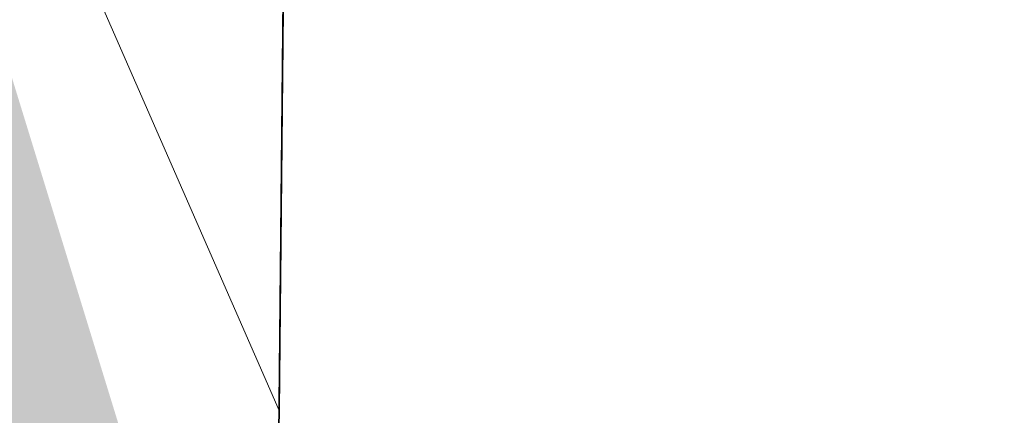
# Model space of a CAD drawing. Extents: x 100296 to 107772, y 404875 to 408930.
# Tile 24 of 98: x 101039 to 101063, y 407460 to 407469. Entities that reach past the tile are written whole.
import ezdxf

# ---------------------------------------------------------------- set-up
doc = ezdxf.new("R2010")
doc.units = 0
doc.layers.add('b-we-gw-taludarcering_lang-g', color=2, linetype='Continuous', lineweight=18)
doc.layers.add('n-we-gw-grondwerk-g', color=2, linetype='Continuous', lineweight=35)
doc.layers.add('TDNL----_bossages', color=71, linetype='Continuous')
doc.layers.add('TDNL----_plangrens', color=4, linetype='ENV-L14')
doc.linetypes.add('ENV-L14', pattern='A,12.5,-1.25,[144,env-shp.shx,S=0.125,R=0,X=0,Y=0.75],-1.25', length=15)

msp = doc.modelspace()

# ---------------------------------------------------------------- hatches: boundary and pattern name
at = {"layer": 'TDNL----_bossages'}
h = msp.add_hatch(dxfattribs=at)
h.set_pattern_fill('ENV-A30', color=256)
h.set_pattern_definition([(45, (0, 0), (-0.6222539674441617, 0.6222539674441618), []), (45, (0, 3.1112698), (-3.111269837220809, 3.11126983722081), [1, -0.6]), (17, (0, 0), (0.5157491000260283, 1.596552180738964), [0, -1.632, -0.924, 0, -1.344]), (48, (0, 0), (-0.3683115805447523, 1.623436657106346), [0, -1.616, 0, -1.648, 0, -1.328]), (71, (0, 0), (-0.9582315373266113, 1.345261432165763), [0, -1.6, 0, -0.9599999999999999, -1.316])])
edge = h.paths.add_edge_path()
edge.add_line((100814.2841069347, 407474.542256), (100818.2603855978, 407474.4694560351))
edge.add_line((100818.2603855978, 407474.4694560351), (100823.2595439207, 407474.3777169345))
edge.add_line((100823.2595439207, 407474.3777169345), (100828.2587022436, 407474.2859778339))
edge.add_line((100828.2587022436, 407474.2859778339), (100833.2578605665, 407474.1942387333))
edge.add_line((100833.2578605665, 407474.1942387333), (100838.2570188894, 407474.1024996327))
edge.add_line((100838.2570188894, 407474.1024996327), (100843.2561772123, 407474.0107605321))
edge.add_line((100843.2561772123, 407474.0107605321), (100848.2553355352, 407473.9190214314))
edge.add_line((100848.2553355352, 407473.9190214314), (100853.2544938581, 407473.8272823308))
edge.add_line((100853.2544938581, 407473.8272823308), (100858.253652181, 407473.7355432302))
edge.add_line((100858.253652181, 407473.7355432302), (100863.2528105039, 407473.6438041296))
edge.add_line((100863.2528105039, 407473.6438041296), (100868.2519688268, 407473.552065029))
edge.add_line((100868.2519688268, 407473.552065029), (100873.2511271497, 407473.4603259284))
edge.add_line((100873.2511271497, 407473.4603259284), (100878.2502854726, 407473.3685868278))
edge.add_line((100878.2502854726, 407473.3685868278), (100883.2494437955, 407473.2768477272))
edge.add_line((100883.2494437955, 407473.2768477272), (100888.2486021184, 407473.1851086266))
edge.add_line((100888.2486021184, 407473.1851086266), (100893.2477604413, 407473.0933695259))
edge.add_line((100893.2477604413, 407473.0933695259), (100898.2469187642, 407473.0016304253))
edge.add_line((100898.2469187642, 407473.0016304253), (100903.2460770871, 407472.9098913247))
edge.add_line((100903.2460770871, 407472.9098913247), (100908.24523541, 407472.8181522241))
edge.add_line((100908.24523541, 407472.8181522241), (100913.2443937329, 407472.7264131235))
edge.add_line((100913.2443937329, 407472.7264131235), (100918.2435520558, 407472.6346740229))
edge.add_line((100918.2435520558, 407472.6346740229), (100923.2427103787, 407472.5429349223))
edge.add_line((100923.2427103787, 407472.5429349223), (100928.2418687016, 407472.4511958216))
edge.add_line((100928.2418687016, 407472.4511958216), (100933.2410270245, 407472.3594567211))
edge.add_line((100933.2410270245, 407472.3594567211), (100938.2401853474, 407472.2677176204))
edge.add_line((100938.2401853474, 407472.2677176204), (100943.2393436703, 407472.1759785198))
edge.add_line((100943.2393436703, 407472.1759785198), (100948.2385019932, 407472.0842394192))
edge.add_line((100948.2385019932, 407472.0842394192), (100953.2376603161, 407471.9925003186))
edge.add_line((100953.2376603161, 407471.9925003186), (100958.236818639, 407471.900761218))
edge.add_line((100958.236818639, 407471.900761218), (100963.2359769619, 407471.8090221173))
edge.add_line((100963.2359769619, 407471.8090221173), (100968.2351352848, 407471.7172830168))
edge.add_line((100968.2351352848, 407471.7172830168), (100973.2342936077, 407471.6255439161))
edge.add_line((100973.2342936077, 407471.6255439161), (100978.2334519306, 407471.5338048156))
edge.add_line((100978.2334519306, 407471.5338048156), (100983.2326102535, 407471.4420657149))
edge.add_line((100983.2326102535, 407471.4420657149), (100988.2317685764, 407471.3503266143))
edge.add_line((100988.2317685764, 407471.3503266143), (100993.2309268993, 407471.2585875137))
edge.add_line((100993.2309268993, 407471.2585875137), (100998.2300852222, 407471.1668484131))
edge.add_line((100998.2300852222, 407471.1668484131), (101003.2292435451, 407471.0751093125))
edge.add_line((101003.2292435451, 407471.0751093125), (101008.228401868, 407470.9833702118))
edge.add_line((101008.228401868, 407470.9833702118), (101013.2275601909, 407470.8916311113))
edge.add_line((101013.2275601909, 407470.8916311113), (101018.2267185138, 407470.7998920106))
edge.add_line((101018.2267185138, 407470.7998920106), (101023.2258768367, 407470.7081529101))
edge.add_line((101023.2258768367, 407470.7081529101), (101028.2250351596, 407470.6164138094))
edge.add_line((101028.2250351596, 407470.6164138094), (101033.2241934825, 407470.5246747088))
edge.add_line((101033.2241934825, 407470.5246747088), (101038.4073188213, 407470.4295596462))
edge.add_line((101038.4073188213, 407470.4295596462), (101042.4545365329, 407457.2704650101))
edge.add_line((101042.4545365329, 407457.2704650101), (101038.158346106, 407448.0447761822))
edge.add_arc((101030.6261116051, 407459.845854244), 13.99999999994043, 261.6979283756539, 302.5487322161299, ccw=False)
edge.add_line((101028.604623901, 407445.9925662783), (101022.916960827, 407446.8225166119))
edge.add_line((101022.916960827, 407446.8225166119), (101017.9215698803, 407447.5841196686))
edge.add_line((101017.9215698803, 407447.5841196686), (101012.915257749, 407448.2269245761))
edge.add_line((101012.915257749, 407448.2269245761), (101007.9225048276, 407448.8115444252))
edge.add_line((101007.9225048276, 407448.8115444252), (101002.9550720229, 407449.4225967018))
edge.add_line((101002.9550720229, 407449.4225967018), (100997.9949836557, 407450.2290757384))
edge.add_line((100997.9949836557, 407450.2290757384), (100993.0186211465, 407451.1080393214))
edge.add_line((100993.0186211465, 407451.1080393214), (100988.0365406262, 407452.0047766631))
edge.add_line((100988.0365406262, 407452.0047766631), (100983.0516477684, 407452.909269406))
edge.add_line((100983.0516477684, 407452.909269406), (100978.0644226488, 407453.8001614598))
edge.add_line((100978.0644226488, 407453.8001614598), (100973.0683087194, 407454.6781685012))
edge.add_line((100973.0683087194, 407454.6781685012), (100968.0419648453, 407455.4570016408))
edge.add_line((100968.0419648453, 407455.4570016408), (100963.0151347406, 407455.9292481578))
edge.add_line((100963.0151347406, 407455.9292481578), (100958.0158703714, 407456.3514434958))
edge.add_line((100958.0158703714, 407456.3514434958), (100953.0433489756, 407456.7566282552))
edge.add_line((100953.0433489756, 407456.7566282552), (100948.0917009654, 407457.3843104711))
edge.add_line((100948.0917009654, 407457.3843104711), (100943.1213865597, 407458.1714938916))
edge.add_line((100943.1213865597, 407458.1714938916), (100938.1422486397, 407458.9638658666))
edge.add_line((100938.1422486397, 407458.9638658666), (100933.1629780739, 407459.8302790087))
edge.add_line((100933.1629780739, 407459.8302790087), (100928.1624797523, 407460.6850052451))
edge.add_line((100928.1624797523, 407460.6850052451), (100923.1496625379, 407461.397814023))
edge.add_line((100923.1496625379, 407461.397814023), (100918.1435871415, 407461.9954023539))
edge.add_line((100918.1435871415, 407461.9954023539), (100913.1430727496, 407462.5410732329))
edge.add_line((100913.1430727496, 407462.5410732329), (100908.1452286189, 407463.0393110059))
edge.add_line((100908.1452286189, 407463.0393110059), (100903.1502565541, 407463.5221405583))
edge.add_line((100903.1502565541, 407463.5221405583), (100898.1550054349, 407463.9898760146))
edge.add_line((100898.1550054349, 407463.9898760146), (100893.1609116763, 407464.4423872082))
edge.add_line((100893.1609116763, 407464.4423872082), (100888.1931286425, 407464.8922185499))
edge.add_line((100888.1931286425, 407464.8922185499), (100883.2174254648, 407465.5935130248))
edge.add_line((100883.2174254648, 407465.5935130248), (100878.236239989, 407466.1689466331))
edge.add_line((100878.236239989, 407466.1689466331), (100873.2682010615, 407466.9619794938))
edge.add_line((100873.2682010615, 407466.9619794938), (100868.2454018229, 407467.7306549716))
edge.add_line((100868.2454018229, 407467.7306549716), (100863.217886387, 407468.1618305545))
edge.add_line((100863.217886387, 407468.1618305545), (100858.2216495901, 407468.5752916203))
edge.add_line((100858.2216495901, 407468.5752916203), (100853.225135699, 407468.9737444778))
edge.add_line((100853.225135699, 407468.9737444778), (100848.2344699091, 407469.3567190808))
edge.add_line((100848.2344699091, 407469.3567190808), (100843.2537452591, 407469.785536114))
edge.add_line((100843.2537452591, 407469.785536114), (100838.2683093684, 407470.2914669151))
edge.add_line((100838.2683093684, 407470.2914669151), (100833.273533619, 407470.7833677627))
edge.add_line((100833.273533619, 407470.7833677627), (100828.2778988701, 407471.260374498))
edge.add_line((100828.2778988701, 407471.260374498), (100823.2764284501, 407471.7170403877))
edge.add_line((100823.2764284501, 407471.7170403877), (100818.2694157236, 407472.1040189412))
edge.add_line((100818.2694157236, 407472.1040189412), (100814.2841069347, 407472.542256))
edge.add_arc((100814.2841069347, 407473.542256), 1, 87.90222711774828, 270.00000000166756, ccw=False)

# ---------------------------------------------------------------- linework, layer by layer
at = {"layer": 'b-we-gw-taludarcering_lang-g', "flags": 128}
msp.add_lwpolyline([(101040.5157212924, 407471.381035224), (101045.6253796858, 407459.6976751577)], dxfattribs=at)
at = {"layer": 'n-we-gw-grondwerk-g'}
msp.add_lwpolyline([(101012.793427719, 407447.2343579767), (101017.7825140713, 407446.59376484), (101022.7694035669, 407445.8334579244), (101028.4602319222, 407445.0030457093, 0.4543361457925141), (101045.6253796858, 407459.6976751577), (101046.017343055, 407499.3737441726, 0.4629243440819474), (101028.7242560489, 407514.3454988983), (101024.0132843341, 407513.6165171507), (101018.9982014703, 407512.8404768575), (101013.9918171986, 407512.5384507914), (101008.9848418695, 407512.2042161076)], format="xyb", dxfattribs=at)
at = {"layer": 'TDNL----_plangrens', "flags": 128}
msp.add_lwpolyline([(100739.2868531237, 407413.0773053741, -0.1432469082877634), (100723.7505059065, 407449.3200165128, -0.2568120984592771), (100723.9835513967, 407450.242528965), (100744.9920477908, 407466.2935291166, -0.1251981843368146), (100746.6634251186, 407466.9877947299), (100748.1899174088, 407467.1455317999, -0.01662278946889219), (100754.0056960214, 407467.4961851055), (100782.8030322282, 407465.5632297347), (100787.8641580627, 407465.3278006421), (100792.8370493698, 407465.0799898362), (100797.811689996, 407464.8174513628), (100802.7858689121, 407464.5411216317), (100807.7589475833, 407464.2499274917), (100812.7317610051, 407463.9438225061), (100817.6680972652, 407463.6251443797), (100822.5624550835, 407463.2468726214), (100827.4874784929, 407462.7971868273), (100832.4530212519, 407462.323053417), (100837.4226759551, 407461.8336265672), (100842.4600490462, 407461.3224250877), (100847.5447173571, 407460.8846589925), (100852.5621043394, 407460.4996338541), (100857.533290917, 407460.1032007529), (100862.5042160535, 407459.6918343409), (100867.2382117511, 407459.2858319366), (100871.9553312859, 407458.5639368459), (100877.078042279, 407457.7462141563), (100882.1363853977, 407457.1618671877), (100887.2161081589, 407456.4459117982), (100892.3942575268, 407455.9770318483), (100897.3752654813, 407455.5257063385), (100902.3451225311, 407455.0603486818), (100907.3147194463, 407454.5799719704), (100912.2604228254, 407454.086932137), (100917.178769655, 407453.5502276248), (100922.0474471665, 407452.9690408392), (100926.8478419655, 407452.2864379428), (100931.7183452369, 407451.4539315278), (100936.7456725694, 407450.5791563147), (100941.7869863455, 407449.776890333), (100946.8921338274, 407448.9683506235), (100952.1632787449, 407448.3001682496), (100957.3130568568, 407447.8805397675), (100962.2599555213, 407447.4627667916), (100966.9927298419, 407447.0181454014), (100971.6817808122, 407446.291575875), (100976.5814389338, 407445.4305197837), (100981.545518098, 407444.5437624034), (100986.5249101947, 407443.6402677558), (100991.5265217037, 407442.7400149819), (100992.3333587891, 407435.38393353), (101010.6455710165, 407439.3630608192), (101044.608, 407446.751), (101045.548, 407451.865), (101045.7354354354, 407470.8379496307), (101152.2257843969, 407468.5625046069), (101153.7960364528, 407444.8260170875, -0.02213634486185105), (101223.7604701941, 407453.4844729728, -0.0320152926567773), (101250.5344253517, 407454.5246229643), (101283.1644786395, 407454.7245967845), (101303.2885377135, 407454.8723369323), (101377.7011879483, 407457.6710294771), (101383.5089184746, 407454.8009643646), (101393.9781071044, 407453.974314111, 0.01091316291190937), (101394.4342178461, 407453.9295895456), (101414.3606890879, 407452.4138897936), (101422.6562773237, 407452.0257574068), (101432.620022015, 407451.5395023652), (101442.5110057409, 407451.0191673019), (101452.4179969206, 407450.3344773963), (101462.4607899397, 407449.6344693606), (101472.5223603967, 407449.0541699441), (101482.5245291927, 407448.4987364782), (101492.4849881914, 407447.9379462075), (101497.4547572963, 407447.6349291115), (101502.4503100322, 407447.3324351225), (101507.4178843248, 407447.0408123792), (101512.3472164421, 407446.7396753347), (101517.2551360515, 407446.423848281), (101522.1406321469, 407446.0899934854), (101527.001880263, 407445.7337952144), (101531.8384783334, 407445.3509116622), (101536.6499650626, 407444.937429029), (101541.4354322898, 407444.4895336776), (101546.1914001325, 407444.003742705), (101550.8870594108, 407443.4773872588), (101555.4986560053, 407442.8825057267), (101560.0952950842, 407442.1788330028), (101564.7255050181, 407441.3903345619), (101569.3554112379, 407440.5346323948), (101573.9628026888, 407439.6157972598), (101578.5586664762, 407438.6239808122), (101583.1819581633, 407437.5629141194), (101587.7868530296, 407436.4731342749), (101592.3199716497, 407435.3317581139), (101596.555412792, 407434.1846924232), (101627.1282734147, 407423.6446025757), (101632.4705592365, 407440.4841093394), (101650.339, 407434.411), (101666.6740270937, 407429.3078135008), (101657.6655, 407400.472), (101662.6088926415, 407398.9277443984), (101669.2436173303, 407419.5996078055, -0.4160609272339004), (101672.4015920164, 407421.213914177), (101686.8188945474, 407416.5001712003), (101691.4771224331, 407415.0073440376), (101696.1218678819, 407413.5198355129), (101700.7739103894, 407412.0309332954), (101705.4212743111, 407410.5441240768), (101710.0094546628, 407409.0586213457), (101714.5277926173, 407407.5101889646), (101719.0321050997, 407405.8844818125), (101723.522608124, 407404.1914698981), (101728.0310462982, 407402.4187230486), (101732.5468123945, 407400.6291159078), (101737.000462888, 407398.7995685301), (101741.4224732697, 407396.9056480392), (101745.8116049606, 407394.9519059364), (101750.1403689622, 407392.9356199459), (101754.441560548, 407390.8150480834), (101758.8122705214, 407388.5970964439), (101765.2851688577, 407385.3567358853), (101767.3039443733, 407384.3087319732, -0.3046151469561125), (101772.6553310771, 407374.5268600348, -0.000684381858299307), (101772.6576419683, 407374.5116243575, 0.06840167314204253), (101773.463728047, 407363.7446950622, -0.1929248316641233), (101772.2061085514, 407356.4116812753), (101761.3632122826, 407339.3168412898), (101767.9374814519, 407334.7351309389), (101793.5700687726, 407316.4915473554), (101804.7799126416, 407330.0685015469, -0.2278404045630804), (101810.7541325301, 407332.624157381, 0.0513531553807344), (101821.4791772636, 407333.2555937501, -0.1888825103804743), (101826.8280306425, 407332.1046559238), (101836.3172867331, 407325.8153332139, -0.0242377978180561), (101846.0771515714, 407317.5519636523), (101847.5256161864, 407316.0002340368), (101850.7438391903, 407312.4602044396), (101853.9160644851, 407308.8804043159), (101857.0392437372, 407305.2631292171), (101860.1122137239, 407301.6076019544), (101862.9283071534, 407298.166473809), (101916.7725156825, 407216.9823138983), (101968.2095316, 407134.085549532), (101972.0680222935, 407127.4044557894), (101996.3016819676, 407098.1006054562), (102005.3636419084, 407086.7923990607), (102008.4455566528, 407082.8770219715), (102011.5312600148, 407078.9154207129), (102014.7330905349, 407074.9868383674), (102018.0273461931, 407071.2001643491), (102021.213875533, 407067.3811769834), (102024.4343625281, 407063.5107446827), (102027.7920052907, 407059.7018421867), (102031.2060533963, 407056.0451865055), (102034.4701153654, 407052.2660668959), (102037.8950437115, 407048.5364918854), (102041.3242290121, 407044.8809278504), (102044.6892805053, 407041.1927022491), (102048.062628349, 407037.4909567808), (102051.4265681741, 407033.7851454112), (102054.7863551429, 407030.0660903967), (102058.1700042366, 407026.3527772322), (102061.6430361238, 407022.5865128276), (102065.4236075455, 407019.1085134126), (102069.0570478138, 407015.6252103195), (102072.7371080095, 407012.1764129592), (102076.3084791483, 407008.7003393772), (102079.8032150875, 407005.1167932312), (102083.4107446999, 407001.4937230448), (102087.2288076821, 406998.0618074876), (102090.9768445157, 406994.6662037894), (102094.6957694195, 406991.2762417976), (102098.3172932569, 406987.8248914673), (102101.9037628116, 406984.3152863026), (102105.514434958, 406980.7606320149), (102109.2436806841, 406977.2846959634), (102112.9614025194, 406973.8682140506), (102116.5968847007, 406970.4177357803), (102120.1900888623, 406966.9185457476), (102123.7636938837, 406963.3923458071), (102127.3186001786, 406959.8446940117), (102130.8673184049, 406956.2858512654), (102134.3984696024, 406952.7324721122), (102137.8703518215, 406949.134502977), (102141.3392761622, 406945.5154070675), (102144.7916693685, 406941.8925993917), (102148.2066380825, 406938.2847015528), (102151.591264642, 406934.7038003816), (102154.9179764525, 406931.144410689), (102158.1663152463, 406927.571607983), (102161.3633685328, 406923.9946696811), (102164.4951998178, 406920.416269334), (102167.5444855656, 406916.8255081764), (102170.5009577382, 406913.2067352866), (102173.3746593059, 406909.5538928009), (102176.1911296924, 406905.8458702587), (102178.9661418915, 406902.1023029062), (102181.6576957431, 406898.3156077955), (102184.2475456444, 406894.4584023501), (102186.7626818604, 406890.5330235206), (102189.2210549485, 406886.5538268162), (102191.6193578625, 406882.5586534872), (102193.872053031, 406878.489748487), (102196.0601617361, 406874.3484781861), (102198.2099117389, 406870.1715401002), (102200.3067599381, 406865.9744227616), (102202.2400386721, 406861.9103414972), (102208.465244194, 406847.878116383), (102209.6121585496, 406844.5372614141), (102211.0649557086, 406840.0639923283), (102212.4430000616, 406835.5671323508), (102213.7459257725, 406831.0478718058), (102214.9747002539, 406826.502697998), (102216.1359940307, 406821.9171271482), (102217.2390980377, 406817.2844843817), (102218.2915979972, 406812.6067463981), (102219.3011634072, 406807.8862975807), (102219.3246354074, 406807.7716276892, -0.01468118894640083), (102222.2070547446, 406791.2321912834), (102224.1106866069, 406778.0280173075, -0.003491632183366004), (102224.2736762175, 406776.8387255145), (102225.1210636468, 406769.3400668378, 0.06164122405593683), (102220.7860359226, 406763.286188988), (102219.487004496, 406761.1443225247, -0.02894925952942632), (102216.0281873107, 406759.5540853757), (102209.6612383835, 406756.6434481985), (102212.6380790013, 406750.1316808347), (102212.77, 406736.71, 0.1949923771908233), (102231.938, 406746.034, -0.1182563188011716), (102234.9904854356, 406749.1419155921, -0.1890750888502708), (102261.2598711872, 406754.0644418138, -0.1534905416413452), (102274.9210317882, 406742.5228634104, 0.1862880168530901), (102288.2419999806, 406736.7960004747), (102295.5075904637, 406736.4679397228), (102295.097, 406742.8529999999), (102293.275, 406749.549), (102279.2849996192, 406779.295000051), (102275.5991873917, 406787.1777848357), (102279.4587552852, 406788.9459752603), (102271.4026836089, 406806.5311529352), (102262.4540478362, 406826.0646631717), (102245.515, 406863.059), (102225.87, 406905.623), (102192.8063339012, 406977.3803082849), (102173.546, 407019.093), (102144.190463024, 407082.7360132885), (102101.988, 407174.612), (102101.566, 407175.532), (102070.4468670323, 407156.0684514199), (102058.354, 407182.319), (102047.5404334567, 407175.6813301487), (102037.7386760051, 407186.3790545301), (102032.8737539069, 407192.2988376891), (102029.2553724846, 407196.1383378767), (102025.8279523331, 407199.7673564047), (102022.4062014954, 407203.4489770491), (102018.9034408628, 407207.134564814), (102015.3890318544, 407210.7857540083), (102011.8287798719, 407214.4412381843), (102008.1815634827, 407218.0760114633), (102004.4896749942, 407221.6385286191), (102000.8430871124, 407225.1065726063), (101997.2583547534, 407228.5940823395), (101993.6283724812, 407232.1221065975), (101989.9613858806, 407235.6453382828), (101986.2873501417, 407239.1387797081), (101982.6180170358, 407242.6254234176), (101978.9227459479, 407246.1111594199), (101975.2116158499, 407249.5827576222), (101971.5104913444, 407253.0219196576), (101967.8468065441, 407256.4561304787), (101964.1903220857, 407259.9111417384), (101960.5379165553, 407263.3704358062), (101956.9739235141, 407266.7716227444), (101953.5361971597, 407270.2429437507), (101950.0223833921, 407273.8632493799), (101946.432497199, 407277.4473754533), (101942.9088871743, 407281.0001411), (101939.3637674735, 407284.6020653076), (101935.7444445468, 407288.2470343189), (101932.0719089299, 407291.84784094), (101928.4193473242, 407295.4278545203), (101924.8128497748, 407298.9440535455), (101921.30469434, 407302.5331047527), (101917.6952811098, 407306.2387222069), (101913.9598197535, 407309.9643887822), (101910.1561761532, 407313.5973941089), (101906.3701413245, 407317.1734101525), (101902.5633412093, 407320.7294047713), (101898.7350089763, 407324.2754705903), (101894.865215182, 407327.7956235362), (101890.9789067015, 407331.2677026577), (101887.0921628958, 407334.7055557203), (101883.2156468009, 407338.1024407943), (101879.3478150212, 407341.5102690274), (101875.4341977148, 407344.9108836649), (101871.6187293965, 407348.184528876), (101855.5945381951, 407362.908615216, -0.252732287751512), (101854.8189997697, 407365.1540433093, 0.1219095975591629), (101853.160822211, 407385.8155261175, 0.02555492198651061), (101852.3532278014, 407387.9817338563, 0.410588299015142), (101795.9860066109, 407410.5048574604, -0.1781397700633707), (101793.686296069, 407410.6348985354), (101790.4019609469, 407411.668594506), (101780.4093043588, 407411.564745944), (101774.5637554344, 407415.6563702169), (101770.1026121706, 407418.4881787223), (101765.7700462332, 407421.1949870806), (101761.4530778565, 407423.9068112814), (101757.1010279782, 407426.6240563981), (101752.7171137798, 407429.3322341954), (101748.2987497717, 407432.0176099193), (101743.8583449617, 407434.6670367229), (101739.4028961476, 407437.2885627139), (101734.9258776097, 407439.8847577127), (101730.4282281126, 407442.4560645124), (101725.9088968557, 407445.0029430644), (101721.3234984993, 407447.5493291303), (101716.643072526, 407450.0290661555), (101711.9138482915, 407452.4146030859), (101707.14254933, 407454.7043808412), (101702.3382069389, 407456.8998975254), (101697.3802279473, 407459.0647878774), (101685.0442659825, 407463.694816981, -0.1468987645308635), (101683.5931488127, 407464.9576400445), (101689.2460461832, 407482.7452718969), (101683.8929278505, 407484.4217690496), (101690.3095472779, 407504.9613563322), (101682.1033402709, 407507.9069741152), (101666.1502361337, 407456.9244774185), (101657.685, 407459.121), (101639.766, 407464.547), (101639.6848731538, 407464.286037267), (101635.455, 407465.601), (101641.2368877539, 407483.1673876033), (101645.3070783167, 407495.5333393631), (101642.08, 407496.719), (101607.129, 407511.646), (101612.392, 407526.001), (101581.9927761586, 407524.6711243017), (101579.507, 407517.488), (101575.394, 407510.198), (101573.121, 407508.777), (101557.269, 407506.807), (101530.824, 407506.206), (101519.057, 407505.9295), (101507.29, 407505.653), (101484.731, 407504.656), (101459.4970002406, 407502.9339999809), (101427.265, 407501.014), (101421.153, 407500.943), (101415.041, 407500.872), (101396.604, 407500.255), (101374.489, 407495.756), (101364.292, 407497.12), (101352.064, 407497.113), (101349.584, 407498.703), (101347.492, 407498.976), (101346.248, 407498.39), (101332.711, 407497.804), (101330.029, 407500.122), (101327.997, 407500.331), (101324.518, 407498.84), (101295.0025000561, 407497.5727500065), (101253.763, 407494.725), (101210.4137285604, 407493.4934766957), (101206.7884684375, 407493.7309266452), (101197.0638609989, 407494.5303303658), (101185.9039147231, 407498.0142404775), (101174.0331793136, 407511.4702623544), (101174.4546239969, 407521.5211993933), (101154.6252836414, 407522.2652829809), (101154.2083935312, 407511.1554345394), (101154.051, 407506.961), (101128.647, 407505.961), (101129.0380046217, 407486.7394898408), (101083.0871679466, 407487.8812979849), (101045.9118887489, 407488.6992458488), (101046.3370769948, 407524.6601912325), (101018.1971858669, 407520.3057887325), (101013.5162212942, 407520.0233946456), (101008.5055510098, 407519.6889133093), (101003.3278527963, 407519.3714202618), (100998.0189341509, 407518.7722314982), (100992.8767621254, 407518.0417143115), (100987.8311479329, 407517.2949666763), (100982.8743091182, 407516.548258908), (100977.9756107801, 407515.9011969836), (100973.021429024, 407515.3099810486), (100968.0356534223, 407514.7297814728), (100963.0642501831, 407514.1713638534), (100958.0894396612, 407513.6461830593), (100953.0187230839, 407513.1257647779), (100947.9025235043, 407512.5016955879), (100942.8965042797, 407511.8459516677), (100937.9354207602, 407511.2501073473), (100932.945616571, 407510.6656230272), (100927.9678885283, 407510.097328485), (100923.118977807, 407509.573647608), (100918.2623512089, 407509.2318318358), (100913.264804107, 407508.8949604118), (100908.2712983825, 407508.5623464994), (100903.2814429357, 407508.2379132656), (100898.2969714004, 407507.9285830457), (100893.3127863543, 407507.634024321), (100888.335696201, 407507.3546192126), (100883.3395973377, 407507.0980498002), (100878.1677554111, 407506.8208152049), (100872.9150871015, 407506.3168428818), (100867.8334380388, 407505.7110839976), (100863.070008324, 407505.1637142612), (100858.3301173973, 407504.9165309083), (100853.3688178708, 407504.7007340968), (100848.3866447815, 407504.4989376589), (100843.338585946, 407504.3095797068), (100838.2504970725, 407504.0439332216), (100833.2277906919, 407503.7446781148), (100828.2439887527, 407503.4625895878), (100823.2604741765, 407503.1953667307), (100818.3258485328, 407502.9454707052), (100813.4190250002, 407502.775390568), (100808.4645068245, 407502.6531743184), (100803.4839859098, 407502.5451432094), (100798.5037448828, 407502.4519455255), (100793.5217865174, 407502.3735497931), (100789.3470216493, 407502.3180645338, -0.01241394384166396), (100787.9797520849, 407502.3419967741), (100756.1665438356, 407501.1664304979, -0.2041488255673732), (100733.4635350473, 407510.6820490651, 0.4726042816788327), (100669.2085629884, 407512.9869992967, -0.1892506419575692), (100667.842368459, 407512.2877777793), (100642.4923923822, 407510.2000546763), (100642.1924592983, 407512.8714210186), (100631.0883577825, 407512.6136525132, -0.01041102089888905), (100621.579562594, 407512.591199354), (100613.9257211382, 407512.724990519), (100603.9295775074, 407512.9084297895), (100593.9312608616, 407513.0919079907), (100583.9329442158, 407513.2753861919), (100573.9346275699, 407513.4588643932), (100563.9363109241, 407513.6423425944), (100553.9379942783, 407513.8258207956), (100548.9388359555, 407513.9175598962), (100543.9396776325, 407514.0092989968), (100538.9405193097, 407514.1010380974), (100533.9413609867, 407514.192777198), (100523.943044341, 407514.3762553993), (100513.9447276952, 407514.5597336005), (100503.9464110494, 407514.7432118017), (100493.9480943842, 407514.9266900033), (100483.9487675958, 407515.1101867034), (100473.9326938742, 407515.2932313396), (100453.4691547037, 407515.6471500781, 0.03070555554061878), (100439.2612938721, 407515.0201980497), (100391.2823731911, 407509.0467019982), (100383.0104473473, 407506.9291155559), (100371.0620297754, 407505.8856489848), (100362.02, 407505.096), (100330.373, 407500), (100299.9108642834, 407493.9015717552), (100308.1638358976, 407454.1758354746), (100345.8670108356, 407460.7626251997), (100370.687, 407465.099), (100400, 407467.735), (100436.284, 407469.121), (100480.738, 407467.998), (100527.748, 407460.884), (100583.384, 407446.232), (100637.584, 407424.585), (100688.405, 407397.253), (100715.467, 407378.851), (100722.6490746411, 407379.9424874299), (100725.1059398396, 407378.111884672), (100734.5947126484, 407380.5295391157), (100753.2682522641, 407385.5147464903), (100765.323, 407388.29), (100752.0680625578, 407397.5410917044)], format="xyb", close=True, dxfattribs=at)

doc.saveas('drawing.dxf')
